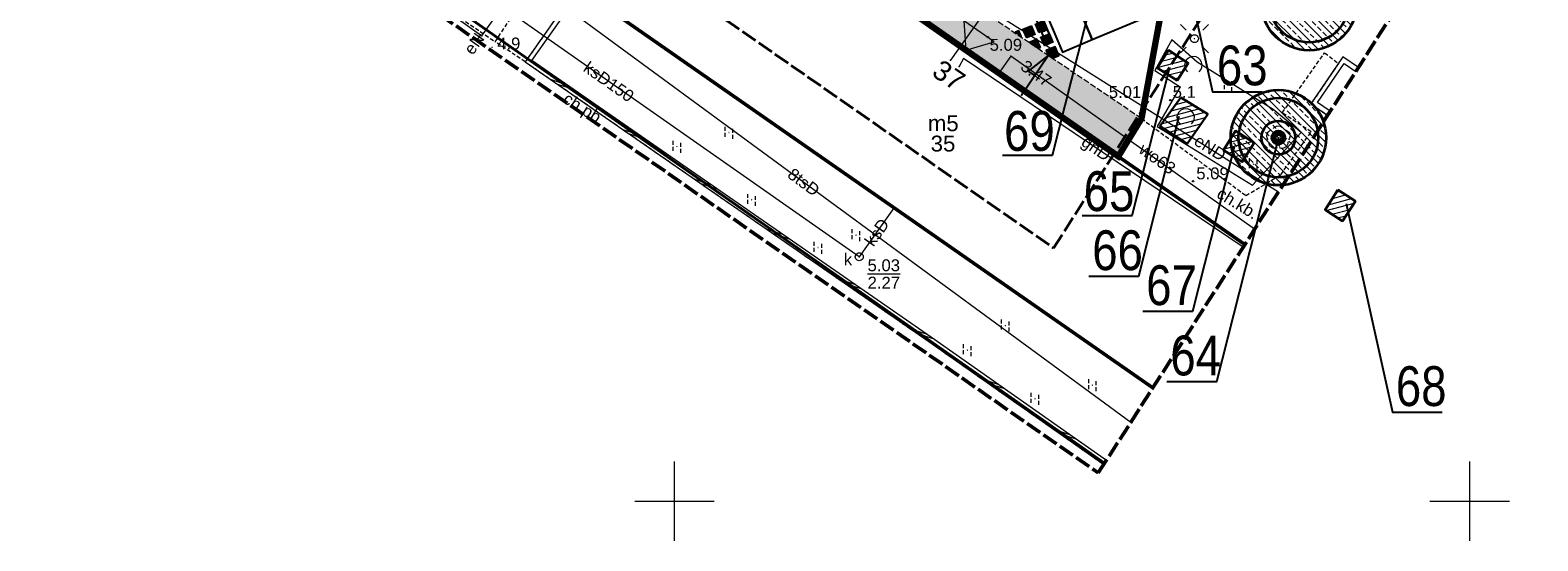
# Model space of a CAD drawing. Extents: x 5477758 to 5478333, y 5918235 to 5918502.
# Tile 22 of 130: x 5477859 to 5477954, y 5918298 to 5918330. Entities that reach past the tile are written whole.
import ezdxf
from ezdxf.enums import TextEntityAlignment as Align

# ---------------------------------------------------------------- set-up
doc = ezdxf.new("R2010")
doc.units = 0
doc.header["$LTSCALE"] = 0.25
doc.header["$PDSIZE"] = 0.75
for name, pattern in [('budynki akt$0$DASHED', [19.05, 12.7, -6.35]), ('L_0_06', [2, 1.5, -0.5]), ('PRZER1-1', [2, 1, -1]), ('PRZER2-1', [3, 2, -1]), ('PRZER4-1', [5, 4, -1]), ('tabelka$0$mapa PZT$0$xref$0$1753 Tchnologia.dwg$0${ Half Dash }', [0])]:
    doc.linetypes.add(name, pattern=pattern)
doc.layers.get('0').update_dxf_attribs({"linetype": 'CONTINUOUS', "lineweight": 13})
for name, color, linetype, lineweight in [('000_wejscia do budynków', 7, 'CONTINUOUS', 0), ('0_NAWIERZCHNIA UTWARDZONA_CHODNIK', 254, 'CONTINUOUS', 0), ('0_PROJEKTOWANE ZABAWKI', 7, 'CONTINUOUS', 0), ('A_GRANICA OPRACOWANIA', 7, 'CONTINUOUS', 0), ('FrameItemsLayer$', 7, 'CONTINUOUS', 0), ('GEPADR_O', 252, 'CONTINUOUS', 18), ('GESBZO', 252, 'CONTINUOUS', 50), ('GESBZO_O', 252, 'CONTINUOUS', 50), ('GESDZI', 30, 'CONTINUOUS', 35), ('GESUZY', 252, 'PRZER1-1', 18), ('GSPPRB', 252, 'CONTINUOUS', 20), ('GSPRDL', 252, 'CONTINUOUS', 18), ('GSPWPN', 252, 'CONTINUOUS', 13), ('GSPWPN_O', 252, 'CONTINUOUS', 13), ('GSSDSO', 252, 'CONTINUOUS', 18), ('GSSIIN', 252, 'CONTINUOUS', 18), ('GSSKOD', 252, 'PRZER2-1', 18), ('GSSKOD_O', 252, 'PRZER2-1', 18), ('GSSUTR', 252, 'PRZER2-1', 18), ('GULEPR', 252, 'CONTINUOUS', 18), ('GULEPR_O', 252, 'CONTINUOUS', 18), ('GULGPR', 252, 'CONTINUOUS', 18), ('GULGPR_O', 252, 'CONTINUOUS', 18), ('GULKPR', 252, 'CONTINUOUS', 18), ('GULKPR_O', 252, 'CONTINUOUS', 18), ('GULTPR', 252, 'CONTINUOUS', 18), ('GULTPR_O', 252, 'CONTINUOUS', 18), ('GULWPR', 252, 'CONTINUOUS', 18), ('GULWPR_O', 252, 'CONTINUOUS', 18), ('GUPELA', 252, 'CONTINUOUS', 18), ('GUPIWZ', 252, 'CONTINUOUS', 18), ('GUPIWZ_O', 252, 'CONTINUOUS', 18), ('GUPKSD', 252, 'CONTINUOUS', 18), ('GUPPRZ', 252, 'CONTINUOUS', 18), ('GUPPRZ_O', 252, 'CONTINUOUS', 18), ('krzyże', 252, 'CONTINUOUS', 13), ('OT_Rzedna', 252, 'CONTINUOUS', 18), ('pomiar', 252, 'CONTINUOUS', 18), ('wysokosci', 252, 'CONTINUOUS', 18), ('zakres', 252, 'PRZER4-1', 50), ('ZZ_deskowanie', 170, 'CONTINUOUS', 60), ('ZZ_ekran', 55, 'BATTING', 13), ('ZZ_grupa', 60, 'CONTINUOUS', 30), ('ZZ_grupa-krzewow-szraf', 60, 'CONTINUOUS', 13), ('ZZ_korona', 94, 'CONTINUOUS', 35), ('ZZ_nawadnianie', 150, 'CONTINUOUS', 9), ('ZZ_NSOD', 202, 'CONTINUOUS', 35), ('ZZ_numer-inwentaryzacyjny', 5, 'CONTINUOUS', 25), ('ZZ_SOD', 210, 'tabelka$0$mapa PZT$0$xref$0$1753 Tchnologia.dwg$0${ Half Dash }', 35), ('ZZ_średnica-pnia', 130, 'CONTINUOUS', 35)]:
    doc.layers.add(name, color=color, linetype=linetype, lineweight=lineweight)
doc.layers.add('0_PROJEKTOWANE SPADKI TERENU', color=7, linetype='CONTINUOUS')
doc.layers.add('ZZ_PROJ-obrys-rabaty', color=7, linetype='CONTINUOUS')
doc.layers.add('kołnierz', color=252, linetype='CONTINUOUS', lineweight=70, plot=False)
doc.styles.add('GEO-INFO', font='arial.ttf')
doc.styles.add('zielen', font='ARIALN.TTF', dxfattribs={"height": 2.5})
doc.linetypes.add('BATTING', pattern='A,0.00254,-2.54,[134,ltypeshp.shx,S=2.54,R=0,X=-2.54,Y=0],-5.08,[134,ltypeshp.shx,S=2.54,R=180,X=2.54,Y=0],-2.54', length=10.16254)
pattern_1 = [(194.933, (5477837.84446, 5918344.9947), (0.0818164, -0.3067773), [])]
pattern_2 = [(134.933, (5477837.84446, 5918344.9947), (-0.4495376, -0.4484874), []), (134.933, (5477837.845, 5918345.4437), (-0.4495376, -0.4484874), [0.3175, -0.15875])]

# ---------------------------------------------------------------- blocks, each defined once
blk = doc.blocks.new('POINT')
at = {"color": 0}
blk.add_point((0, 0), dxfattribs=at)
blk = doc.blocks.new('ODTN_2')
at = {"color": 0}
for points in [[(-1.5, -0.5), (0.5, 0.5)], [(-0.5, -0.5), (1.5, 0.5)]]:
    blk.add_lwpolyline(points, dxfattribs=at)
blk = doc.blocks.new('OKRAG_PELNY')
at = {"color": 0}
blk.add_lwpolyline([(0, 0.5), (0.12941, 0.482963), (0.25, 0.433013), (0.353553, 0.353553), (0.433013, 0.25), (0.482963, 0.12941), (0.5, 0), (0.482963, -0.12941), (0.433013, -0.25), (0.353553, -0.353553), (0.25, -0.433013), (0.12941, -0.482963), (0, -0.5), (-0.12941, -0.482963), (-0.25, -0.433013), (-0.353553, -0.353553), (-0.433013, -0.25), (-0.482963, -0.12941), (-0.5, 0), (-0.482963, 0.12941), (-0.433013, 0.25), (-0.353553, 0.353553), (-0.25, 0.433013), (-0.12941, 0.482963)], close=True, dxfattribs=at)
blk = doc.blocks.new('KOLO')
blk.add_hatch(color=0).paths.add_polyline_path([(-0.5, 0), (-0.482963, -0.12941), (-0.433013, -0.25), (-0.353553, -0.353553), (-0.25, -0.433013), (-0.12941, -0.482963), (0, -0.5), (0.12941, -0.482963), (0.25, -0.433013), (0.353553, -0.353553), (0.433013, -0.25), (0.482963, -0.12941), (0.5, 0), (0.482963, 0.12941), (0.433013, 0.25), (0.353553, 0.353553), (0.25, 0.433013), (0.12941, 0.482963), (0, 0.5), (-0.12941, 0.482963), (-0.25, 0.433013), (-0.353553, 0.353553), (-0.433013, 0.25), (-0.482963, 0.12941)])
blk = doc.blocks.new('SPTRW')
at = {"color": 0}
for points in [[(-0.51332, 0.7233), (-0.51332, -0.7767)], [(0.48668, -0.7767), (0.48668, 0.7233)]]:
    blk.add_lwpolyline(points, dxfattribs=at)
blk = doc.blocks.new('SUEO')
blk.add_hatch(color=0).paths.add_polyline_path([(-0.002174, 0.089974), (0.023762, 0.086807), (0.042561, 0.0793), (0.060131, 0.066965), (0.076266, 0.047786), (0.086234, 0.025762), (0.089972, 0.002226), (0.088646, -0.015553), (0.081114, -0.038994), (0.066834, -0.060276), (0.049699, -0.075033), (0.027576, -0.085671), (0.004027, -0.08991), (-0.019639, -0.087831), (-0.040932, -0.080154), (-0.059082, -0.067892), (-0.073734, -0.051607), (-0.08374, -0.032979), (-0.089221, -0.011817), (-0.089063, 0.012951), (-0.082571, 0.035806), (-0.069528, 0.057148), (-0.048957, 0.075519), (-0.026898, 0.085887)])
at = {"color": 0}
for points in [[(-1.767767, 1.767767), (-1.06066, 1.06066)], [(1.767767, 1.767767), (1.06066, 1.06066)], [(-1.767767, -1.767767), (-1.06066, -1.06066)], [(1.767767, -1.767767), (1.06066, -1.06066)]]:
    blk.add_lwpolyline(points, dxfattribs=at)
blk = doc.blocks.new('OTRN')
at = {"linetype": 'Continuous', "lineweight": 13}
blk.add_hatch(color=0, dxfattribs=at).paths.add_polyline_path([(0, -0.09, 1), (0, 0.09, 1)])
at = {"color": 0, "linetype": 'Continuous', "lineweight": 13}
blk.add_circle((0, 0), 0.0906, dxfattribs=at)
blk = doc.blocks.new('OTZK_1')
at = {"color": 0, "linetype": 'Continuous', "lineweight": 18}
blk.add_arc((0, 0), 1.1, 311.1859, 228.8141, dxfattribs=at)
blk = doc.blocks.new('SPDLP')
blk.add_hatch(color=0).paths.add_polyline_path([(0, -0.09), (0.027812, -0.085595), (0.052901, -0.072812), (0.072812, -0.052901), (0.085595, -0.027812), (0.09, 0), (0.085595, 0.027812), (0.072812, 0.052901), (0.052901, 0.072812), (0.027812, 0.085595), (0, 0.09), (-0.027812, 0.085595), (-0.052901, 0.072812), (-0.072812, 0.052901), (-0.085595, 0.027812), (-0.09, 0), (-0.085595, -0.027812), (-0.072812, -0.052901), (-0.052901, -0.072812), (-0.027812, -0.085595)])
at = {"color": 0}
for points in [[(-1.271938, -0.268652), (-1.40916, -0.048001), (-1.462858, 0.20623), (-1.426585, 0.463525), (-1.304695, 0.693003), (-1.11182, 0.867117), (-0.871109, 0.964971)], [(-0.648554, 1.126667), (-0.481106, 1.325358), (-0.255912, 1.454989), (0, 1.5), (0.255912, 1.454989), (0.481106, 1.325358), (0.648554, 1.126667)], [(0.871109, 0.964971), (1.11182, 0.867117), (1.304695, 0.693003), (1.426585, 0.463525), (1.462858, 0.20623), (1.40916, -0.048001), (1.271938, -0.268652)], [(-0.137547, -1.292703), (-0.389802, -1.355024), (-0.648184, -1.327532), (-0.881678, -1.213525), (-1.062258, -1.026689), (-1.168249, -0.78945), (-1.186929, -0.530282)], [(1.186929, -0.530282), (1.168249, -0.78945), (1.062258, -1.026689), (0.881678, -1.213525), (0.648184, -1.327532), (0.389802, -1.355024), (0.137547, -1.292703)]]:
    blk.add_lwpolyline(points, dxfattribs=at)
blk = doc.blocks.new('zw$2EFF')
at = {"lineweight": 18}
blk.add_hatch(color=256, dxfattribs=at).paths.add_polyline_path([(-0.771, 0.963), (0, 0), (0.77, 0.963)])
blk.add_lwpolyline([(-0.771, 0.963), (0.77, 0.963), (0, 0), (-0.771, 0.963)], dxfattribs=at)
blk = doc.blocks.new('zw$76AF')
at = {"color": 0}
for p, q in [((-227.1, 43.6), (-226.7, 43.2)), ((-227.1, 43.6), (-227.1, -2.4)), ((-226.7, 43.2), (-227.1, 43.6)), ((-50.9, 43.6), (-227.1, 43.6)), ((-222.5, 39), (-226.7, 43.2)), ((-226.7, 43.2), (-222.5, 39)), ((-226.7, -2), (-222.5, 2.2)), ((-222.5, 2.2), (-226.7, -2)), ((-222.5, 39), (-222.2, 38.7)), ((-222.2, 38.7), (-222.5, 39)), ((-222.2, 2.5), (-222.5, 2.2)), ((-222.5, 2.2), (-222.2, 2.5)), ((-222.2, 40.6), (-222.2, 28)), ((-222.2, 28), (-222.2, 21.7)), ((-222.2, 6.9), (-222.2, 21.7)), ((-222.2, 6.9), (-222.2, 0.6)), ((-220, 40.6), (-220, 41.4)), ((-214, 41.4), (-220, 41.4)), ((-220, 28), (-220, 40.6)), ((-214, 39.8), (-220, 39.8)), ((-214, 38.6), (-220, 38.6)), ((-220, 21.7), (-220, 28)), ((-220, 6.9), (-220, 21.7)), ((-220, 0.6), (-220, 6.9)), ((-220, 2.6), (-214, 2.6)), ((-214, 1.4), (-220, 1.4)), ((-220, -0.2), (-220, 0.6)), ((-214, 41.4), (-214, 40.6)), ((-214, 40.6), (-214, 28)), ((-214, 28), (-214, 21.7)), ((-214, 6.9), (-214, 21.7)), ((-214, 6.9), (-214, 0.6)), ((-214, 0.6), (-214, -0.2)), ((-211.8, 28), (-211.8, 40.6)), ((-170.2, 38.6), (-211.8, 38.6)), ((-211.8, 21.7), (-211.8, 28)), ((-211.8, 6.9), (-211.8, 21.7)), ((-211.8, 0.6), (-211.8, 6.9)), ((-211.8, 2.6), (-170.2, 2.6)), ((-170.2, 40.6), (-170.2, 28)), ((-170.2, 28), (-170.2, 21.7)), ((-170.2, 6.9), (-170.2, 21.7)), ((-170.2, 6.9), (-170.2, 0.6)), ((-168, 40.6), (-168, 41.4)), ((-162, 41.4), (-168, 41.4)), ((-168, 28), (-168, 40.6)), ((-162, 39.8), (-168, 39.8)), ((-162, 38.6), (-168, 38.6)), ((-168, 21.7), (-168, 28)), ((-168, 6.9), (-168, 21.7)), ((-168, 0.6), (-168, 6.9)), ((-168, 2.6), (-162, 2.6)), ((-162, 1.4), (-168, 1.4)), ((-168, -0.2), (-168, 0.6)), ((-162, 41.4), (-162, 40.6)), ((-162, 40.6), (-162, 28)), ((-162, 28), (-162, 21.7)), ((-162, 6.9), (-162, 21.7)), ((-162, 6.9), (-162, 0.6)), ((-162, 0.6), (-162, -0.2)), ((-159.8, 28), (-159.8, 40.6)), ((-118.2, 38.6), (-159.8, 38.6)), ((-159.8, 21.7), (-159.8, 28)), ((-159.8, 6.9), (-159.8, 21.7)), ((-159.8, 0.6), (-159.8, 6.9)), ((-159.8, 2.6), (-118.2, 2.6)), ((-118.2, 40.6), (-118.2, 28)), ((-118.2, 28), (-118.2, 21.7)), ((-118.2, 6.9), (-118.2, 21.7)), ((-118.2, 6.9), (-118.2, 0.6)), ((-116, 40.6), (-116, 41.4)), ((-110, 41.4), (-116, 41.4)), ((-116, 28), (-116, 40.6)), ((-110, 39.8), (-116, 39.8)), ((-110, 38.6), (-116, 38.6)), ((-116, 21.7), (-116, 28)), ((-116, 6.9), (-116, 21.7)), ((-116, 0.6), (-116, 6.9)), ((-116, 2.6), (-110, 2.6)), ((-110, 1.4), (-116, 1.4)), ((-116, -0.2), (-116, 0.6)), ((-110, 41.4), (-110, 40.6)), ((-110, 40.6), (-110, 28)), ((-110, 28), (-110, 21.7)), ((-110, 6.9), (-110, 21.7)), ((-110, 6.9), (-110, 0.6)), ((-110, 0.6), (-110, -0.2)), ((-107.8, 28), (-107.8, 40.6)), ((-66.2, 38.6), (-107.8, 38.6)), ((-107.8, 21.7), (-107.8, 28)), ((-107.8, 6.9), (-107.8, 21.7)), ((-107.8, 0.6), (-107.8, 6.9)), ((-107.8, 2.6), (-66.2, 2.6)), ((-66.2, 40.6), (-66.2, 28)), ((-66.2, 28), (-66.2, 21.7)), ((-66.2, 6.9), (-66.2, 21.7)), ((-66.2, 6.9), (-66.2, 0.6)), ((-64, 40.6), (-64, 41.4)), ((-58, 41.4), (-64, 41.4)), ((-64, 28), (-64, 40.6)), ((-58, 39.8), (-64, 39.8)), ((-58, 38.6), (-64, 38.6)), ((-64, 21.7), (-64, 28)), ((-64, 6.9), (-64, 21.7)), ((-64, 0.6), (-64, 6.9)), ((-64, 2.6), (-58, 2.6)), ((-58, 1.4), (-64, 1.4)), ((-64, -0.2), (-64, 0.6)), ((-58, 41.4), (-58, 40.6)), ((-58, 40.6), (-58, 28)), ((-58, 28), (-58, 21.7)), ((-58, 6.9), (-58, 21.7)), ((-58, 6.9), (-58, 0.6)), ((-58, 0.6), (-58, -0.2)), ((-55.8, 28), (-55.8, 40.6)), ((-55.8, 38.7), (-55.5, 39)), ((-55.5, 39), (-55.8, 38.7)), ((-55.8, 21.7), (-55.8, 28)), ((-55.8, 6.9), (-55.8, 21.7)), ((-55.8, 0.6), (-55.8, 6.9)), ((-55.5, 2.2), (-55.8, 2.5)), ((-55.8, 2.5), (-55.5, 2.2)), ((-51.3, 43.2), (-55.5, 39)), ((-55.5, 39), (-51.3, 43.2)), ((-55.5, 2.2), (-51.3, -2)), ((-51.3, -2), (-55.5, 2.2)), ((-51.3, 43.2), (-50.9, 43.6)), ((-50.9, 43.6), (-51.3, 43.2)), ((-50.9, -2.4), (-50.9, 43.6)), ((-226.7, -2), (-227.1, -2.4)), ((-227.1, -2.4), (-226.7, -2)), ((-227.1, -2.4), (-50.9, -2.4)), ((-214, -0.2), (-220, -0.2)), ((-162, -0.2), (-168, -0.2)), ((-110, -0.2), (-116, -0.2)), ((-58, -0.2), (-64, -0.2)), ((-50.9, -2.4), (-51.3, -2)), ((-51.3, -2), (-50.9, -2.4))]:
    blk.add_line(p, q, dxfattribs=at)
for centre in [(-224.6, 20.6), (-53.4, 20.6)]:
    blk.add_circle(centre, 1.6, dxfattribs=at)
for centre, start, end in [((-221.1, 40.6), 0, 180), ((-221.1, 28), 180, 0), ((-221.1, 0.6), 180, 0), ((-212.9, 40.6), 0, 180), ((-212.9, 28), 180, 0), ((-212.9, 0.6), 180, 0), ((-169.1, 40.6), 0, 180), ((-169.1, 28), 180, 0), ((-169.1, 0.6), 180, 0), ((-160.9, 40.6), 0, 180), ((-160.9, 28), 180, 0), ((-160.9, 0.6), 180, 0), ((-117.1, 40.6), 0, 180), ((-117.1, 28), 180, 0), ((-117.1, 0.6), 180, 0), ((-108.9, 40.6), 0, 180), ((-108.9, 28), 180, 0), ((-108.9, 0.6), 180, 0), ((-65.1, 40.6), 0, 180), ((-65.1, 28), 180, 0), ((-65.1, 0.6), 180, 0), ((-56.9, 40.6), 0, 180), ((-56.9, 28), 180, 0), ((-56.9, 0.6), 180, 0)]:
    blk.add_arc(centre, 1.1, start, end, dxfattribs=at)

msp = doc.modelspace()

# ---------------------------------------------------------------- hatches: boundary and pattern name
at = {"lineweight": 0}
for points in [[(5477923.224, 5918330.248), (5477923.457, 5918329.695), (5477922.904, 5918329.462), (5477922.671, 5918330.015)], [(5477921.435, 5918329.494), (5477921.451, 5918329.483), (5477921.688, 5918329.317), (5477921.806, 5918329.234), (5477921.657, 5918329.588)], [(5477922.44, 5918329.918), (5477922.673, 5918329.365), (5477922.121, 5918329.132), (5477921.888, 5918329.685)], [(5477923.573, 5918329.419), (5477923.806, 5918328.866), (5477923.254, 5918328.633), (5477923.02, 5918329.186)], [(5477922.306, 5918328.884), (5477922.887, 5918328.478), (5477923.023, 5918328.536), (5477922.79, 5918329.089)], [(5477923.757, 5918327.869), (5477924.156, 5918328.037), (5477923.923, 5918328.589), (5477923.37, 5918328.356), (5477923.5, 5918328.049)]]:
    msp.add_hatch(color=254, dxfattribs=at).paths.add_polyline_path(points)
at = {"layer": '0_NAWIERZCHNIA UTWARDZONA_CHODNIK', "transparency": 33554636}
msp.add_hatch(color=256, dxfattribs=at).paths.add_polyline_path([(5477908.466, 5918357.953), (5477910.48, 5918356.535), (5477909.862, 5918355.583), (5477905.988, 5918350.001), (5477901.191, 5918343.092), (5477908.476, 5918338.173), (5477917.75, 5918331.911), (5477921.163, 5918329.606), (5477926.69, 5918325.875), (5477929.362, 5918324.071), (5477927.905, 5918321.692), (5477920.079, 5918327.139), (5477908.934, 5918334.9), (5477901.4, 5918340.146), (5477899.789, 5918341.268), (5477896.501, 5918343.587), (5477896.259, 5918344.15), (5477895.011, 5918344.835), (5477894.38, 5918345.124), (5477893.823, 5918345.456), (5477893.278, 5918345.836), (5477892.005, 5918346.724), (5477892.445, 5918347.336), (5477895.358, 5918351.387), (5477898.133, 5918349.668), (5477900.686, 5918348.087), (5477901.03, 5918348.011), (5477901.353, 5918348.025), (5477901.759, 5918348.207), (5477903.132, 5918350.182), (5477904.814, 5918352.63), (5477908.466, 5918357.953)])
at = {"layer": 'ZZ_grupa-krzewow-szraf'}
h = msp.add_hatch(dxfattribs=at)
h.set_pattern_fill('ANSI31', color=256, scale=0.1, angle=90)
h.set_pattern_definition(pattern_1)
h.paths.add_polyline_path([(5477930.349, 5918327.267), (5477931.052, 5918328.363), (5477932.305, 5918327.559), (5477931.602, 5918326.464)])
h = msp.add_hatch(dxfattribs=at)
h.set_pattern_fill('ANSI31', color=256, scale=0.1, angle=90)
h.set_pattern_definition(pattern_1)
h.paths.add_polyline_path([(5477931.829, 5918325.387), (5477933.524, 5918324.349), (5477932.225, 5918322.484), (5477930.516, 5918323.586)])
h = msp.add_hatch(dxfattribs=at)
h.set_pattern_fill('ANSI31', color=256, scale=0.1, angle=90)
h.set_pattern_definition(pattern_1)
h.paths.add_polyline_path([(5477934.521, 5918322.077), (5477935.693, 5918321.342), (5477936.452, 5918322.551), (5477935.28, 5918323.286)])
h = msp.add_hatch(dxfattribs=at)
h.set_pattern_fill('ANSI31', color=256, scale=0.1, angle=90)
h.set_pattern_definition(pattern_1)
h.paths.add_polyline_path([(5477941.715, 5918319.575), (5477942.808, 5918318.868), (5477941.999, 5918317.619), (5477940.906, 5918318.326)])
at = {"layer": 'ZZ_nawadnianie', "ltscale": 0.15}
h = msp.add_hatch(dxfattribs=at)
h.set_pattern_fill('ANSI33', color=256, scale=0.1, angle=30)
h.set_pattern_definition(pattern_2)
edge = h.paths.add_edge_path()
edge.add_arc((5477939.903, 5918331.356), 3, 0, 360)
h = msp.add_hatch(dxfattribs=at)
h.set_pattern_fill('ANSI33', color=256, scale=0.1, angle=30)
h.set_pattern_definition(pattern_2)
edge = h.paths.add_edge_path()
edge.add_arc((5477937.969, 5918322.869), 3, 0, 360)

# ---------------------------------------------------------------- linework, layer by layer
for points in [[(5477923.224, 5918330.248), (5477923.457, 5918329.695), (5477922.904, 5918329.462), (5477922.671, 5918330.015), (5477923.224, 5918330.248)], [(5477922.44, 5918329.918), (5477922.673, 5918329.365), (5477922.121, 5918329.132), (5477921.888, 5918329.685), (5477922.44, 5918329.918)], [(5477923.573, 5918329.419), (5477923.806, 5918328.866), (5477923.254, 5918328.633), (5477923.02, 5918329.186), (5477923.573, 5918329.419)], [(5477922.79, 5918329.089), (5477922.306, 5918328.884), (5477922.887, 5918328.478), (5477923.023, 5918328.536), (5477922.789, 5918329.088)]]:
    msp.add_lwpolyline(points)
at = {"lineweight": -2}
for points in [[(5477921.688, 5918329.317), (5477921.806, 5918329.234), (5477921.657, 5918329.588), (5477921.435, 5918329.494), (5477921.451, 5918329.483), (5477921.688, 5918329.317)], [(5477923.757, 5918327.869), (5477924.156, 5918328.037), (5477923.923, 5918328.589), (5477923.37, 5918328.356), (5477923.5, 5918328.049), (5477923.757, 5918327.869)]]:
    msp.add_lwpolyline(points, dxfattribs=at)
at = {"color": 7, "linetype": 'Continuous', "lineweight": 13, "flags": 128}
for points in [[(5477900, 5918297.5), (5477900, 5918302.5)], [(5477897.5, 5918300), (5477902.5, 5918300)]]:
    msp.add_lwpolyline(points, dxfattribs=at)
at = {"layer": '0_PROJEKTOWANE SPADKI TERENU'}
msp.add_lwpolyline([(5477921.786, 5918325.523), (5477923.485, 5918328.039), (5477922.24, 5918327.047), (5477922.635, 5918326.78)], dxfattribs=at)
at = {"layer": 'A_GRANICA OPRACOWANIA', "color": 1, "linetype": 'budynki akt$0$DASHED', "ltscale": 0.1, "const_width": 0.4}
msp.add_lwpolyline([(5477902.984, 5918361.774), (5477916.9, 5918352.076), (5477917.564, 5918351.614), (5477920.33, 5918349.686), (5477925.008, 5918346.426), (5477927.636, 5918344.595), (5477927.224, 5918344.001), (5477929.613, 5918342.342), (5477930.353, 5918341.828), (5477931.84, 5918340.796), (5477932.36, 5918340.435), (5477932.052, 5918338.73), (5477931.779, 5918337.302), (5477931.203, 5918334.286), (5477930.468, 5918330.081), (5477929.362, 5918324.071), (5477927.904, 5918321.69), (5477892.005, 5918346.724), (5477902.984, 5918361.774)], dxfattribs=at)
at = {"layer": 'FrameItemsLayer$', "color": 7, "linetype": 'Continuous', "lineweight": 18}
for points in [[(5477950, 5918297.5), (5477950, 5918302.5)], [(5477947.5, 5918300), (5477952.5, 5918300)]]:
    msp.add_lwpolyline(points, dxfattribs=at)
at = {"layer": 'GESBZO', "linetype": 'Continuous', "lineweight": 50}
for points in [[(5477893.633, 5918332.514), (5477899.789, 5918341.268), (5477935.862, 5918316.151)], [(5477930.083, 5918307.137), (5477893.633, 5918332.514)]]:
    msp.add_lwpolyline(points, dxfattribs=at)
at = {"layer": 'GESDZI', "linetype": 'Continuous'}
for points in [[(5477927.041, 5918302.392), (5477865.49, 5918345.57), (5477899.13, 5918390.84), (5477901.96, 5918388.82), (5477916.33, 5918408.95), (5477922.92, 5918418.17), (5477913.96, 5918422.85), (5477897.73, 5918431.34), (5477895.359, 5918432.58)], [(5477972.897, 5918373.915), (5477916.33, 5918408.95), (5477901.96, 5918388.82), (5477899.13, 5918390.84), (5477865.49, 5918345.57), (5477927.041, 5918302.392)]]:
    msp.add_lwpolyline(points, dxfattribs=at)
at = {"layer": 'GESUZY', "linetype": 'PRZER1-1', "lineweight": 18, "ltscale": 0.5}
for points in [[(5477927.041, 5918302.392), (5477865.49, 5918345.57), (5477899.13, 5918390.84), (5477901.96, 5918388.82), (5477916.33, 5918408.95), (5477972.897, 5918373.915)], [(5477972.897, 5918373.915), (5477916.33, 5918408.95), (5477901.96, 5918388.82), (5477899.13, 5918390.84), (5477865.49, 5918345.57), (5477927.041, 5918302.392)]]:
    msp.add_lwpolyline(points, dxfattribs=at)
at = {"layer": 'GSPPRB', "linetype": 'Continuous', "lineweight": 20}
for p in [(5477887.81, 5918329.34), (5477887.89, 5918329.27), (5477917.343, 5918327.741), (5477917.892, 5918327.347), (5477920.376, 5918326.903), (5477913.802, 5918318.472)]:
    msp.add_point(p, dxfattribs=at)
at = {"layer": 'GSSDSO', "linetype": 'Continuous', "lineweight": 18}
for points in [[(5477893.905, 5918332.325), (5477890.614, 5918327.638), (5477915.986, 5918310.045), (5477926.989, 5918302.31)], [(5477927.151, 5918302.563), (5477916.158, 5918310.291), (5477891.033, 5918327.713), (5477894.15, 5918332.153), (5477893.905, 5918332.325)], [(5477943, 5918327.284), (5477942.027, 5918327.942), (5477940.015, 5918324.991), (5477941.068, 5918324.27)], [(5477941.23, 5918324.523), (5477940.432, 5918325.069), (5477942.107, 5918327.526), (5477942.838, 5918327.031)]]:
    msp.add_lwpolyline(points, dxfattribs=at)
at = {"layer": 'GSSIIN', "linetype": 'Continuous', "lineweight": 18}
msp.add_lwpolyline([(5477887.89, 5918329.27), (5477889.34, 5918331.3), (5477886.49, 5918333.34), (5477885.03, 5918331.3)], close=True, dxfattribs=at)
at = {"layer": 'GSSKOD', "linetype": 'PRZER2-1', "lineweight": 18, "ltscale": 0.5}
for points in [[(5477953.955, 5918344.371), (5477918.892, 5918368.876), (5477912.816, 5918360.152), (5477909.863, 5918355.582), (5477916.678, 5918350.56), (5477917.405, 5918351.474), (5477927.496, 5918344.442), (5477926.88, 5918343.51), (5477932.252, 5918339.779), (5477929.362, 5918324.071), (5477935.927, 5918319.225), (5477938.124, 5918320.534), (5477940.031, 5918323.232), (5477938.216, 5918324.426), (5477940.878, 5918328.21), (5477941.747, 5918327.531), (5477940.015, 5918324.991), (5477941.068, 5918324.27)], [(5477870.317, 5918349.4), (5477869.771, 5918348.801), (5477870.01, 5918348.68), (5477867.11, 5918344.52), (5477871.128, 5918341.686), (5477870.859, 5918341.3), (5477871.031, 5918341.085), (5477873.313, 5918339.863), (5477873.415, 5918339.581), (5477880.039, 5918334.837), (5477883.77, 5918332.299), (5477888.72, 5918328.897)], [(5477935.861, 5918316.15), (5477899.789, 5918341.268), (5477893.633, 5918332.514), (5477893.905, 5918332.325), (5477890.614, 5918327.638), (5477888.72, 5918328.897), (5477897.292, 5918341.743)], [(5477890.614, 5918327.638), (5477915.986, 5918310.045), (5477926.989, 5918302.31)]]:
    msp.add_lwpolyline(points, dxfattribs=at)
at = {"layer": 'GSSUTR', "linetype": 'PRZER2-1', "lineweight": 18, "ltscale": 0.5}
for points in [[(5477934.807, 5918326.187), (5477934.797, 5918326.167), (5477934.817, 5918326.167)], [(5477903.422, 5918323.201), (5477903.412, 5918323.181), (5477903.432, 5918323.181)], [(5477900.145, 5918322.314), (5477900.135, 5918322.294), (5477900.155, 5918322.294)], [(5477936.394, 5918321.222), (5477936.384, 5918321.202), (5477936.404, 5918321.202)], [(5477904.855, 5918318.969), (5477904.845, 5918318.949), (5477904.865, 5918318.949)], [(5477909.019, 5918315.966), (5477909.009, 5918315.946), (5477909.029, 5918315.946)], [(5477911.408, 5918316.751), (5477911.398, 5918316.731), (5477911.418, 5918316.731)], [(5477920.794, 5918311.074), (5477920.784, 5918311.054), (5477920.804, 5918311.054)], [(5477918.405, 5918309.526), (5477918.395, 5918309.506), (5477918.415, 5918309.506)], [(5477922.659, 5918306.455), (5477922.649, 5918306.435), (5477922.669, 5918306.435)], [(5477926.277, 5918307.319), (5477926.267, 5918307.299), (5477926.287, 5918307.299)]]:
    msp.add_lwpolyline(points, close=True, dxfattribs=at)
at = {"layer": 'GULEPR', "linetype": 'Continuous', "lineweight": 18}
for points in [[(5477937.976, 5918319.447), (5477919.661, 5918331.002), (5477917.343, 5918327.741)], [(5477887.81, 5918329.34), (5477887.564, 5918328.993)]]:
    msp.add_lwpolyline(points, dxfattribs=at)
at = {"layer": 'GULGPR', "linetype": 'Continuous', "lineweight": 18}
msp.add_lwpolyline([(5477935.744, 5918315.967), (5477918.174, 5918327.841), (5477917.892, 5918327.347)], dxfattribs=at)
at = {"layer": 'GULKPR', "linetype": 'Continuous', "lineweight": 18}
for points in [[(5477911.614, 5918315.37), (5477880.14, 5918337.42)], [(5477913.802, 5918318.472), (5477911.614, 5918315.37)]]:
    msp.add_lwpolyline(points, dxfattribs=at)
at = {"layer": 'GULTPR', "linetype": 'Continuous', "lineweight": 18}
msp.add_lwpolyline([(5477887.561, 5918335.178), (5477928.691, 5918304.966)], dxfattribs=at)
at = {"layer": 'GULWPR', "linetype": 'Continuous', "lineweight": 18}
msp.add_lwpolyline([(5477936.472, 5918317.101), (5477921.15, 5918327.99), (5477920.376, 5918326.903)], dxfattribs=at)
at = {"layer": 'GUPPRZ_O', "linetype": 'Continuous', "lineweight": 9, "flags": 128}
msp.add_lwpolyline([(5477912.139, 5918314.29), (5477914.178, 5918314.29)], dxfattribs=at)
at = {"layer": 'kołnierz', "linetype": 'PRZER4-1', "lineweight": 50}
msp.add_lwpolyline([(5477977.309, 5918380.798), (5477954.837, 5918395.479), (5477993.178, 5918463.057), (5477934.574, 5918496.308), (5477890.354, 5918424.446), (5477901.969, 5918417.467), (5477859.483, 5918348.301), (5477882.168, 5918332.75), (5477926.647, 5918301.778)], close=True, dxfattribs=at)
at = {"layer": 'krzyże', "linetype": 'Continuous', "lineweight": 13, "flags": 128}
for points in [[(5477900, 5918297.5), (5477900, 5918302.5)], [(5477897.5, 5918300), (5477902.5, 5918300)]]:
    msp.add_lwpolyline(points, dxfattribs=at)
at = {"layer": 'OT_Rzedna', "color": 7}
msp.add_point((5477919.709, 5918329.187), dxfattribs=at)
at = {"layer": 'pomiar', "linetype": 'L_0_06', "lineweight": 13, "flags": 128}
msp.add_lwpolyline([(5477929.362, 5918324.071), (5477901.191, 5918343.092), (5477909.863, 5918355.582)], dxfattribs=at)
at = {"layer": 'zakres', "linetype": 'PRZER4-1', "lineweight": 40}
msp.add_lwpolyline([(5477963.54, 5918377.848), (5477941.504, 5918392.244), (5477979.546, 5918459.295), (5477938.033, 5918482.848), (5477904.167, 5918427.813), (5477915.775, 5918420.837), (5477872.982, 5918351.171), (5477887.852, 5918340.978), (5477923.836, 5918315.921)], close=True, dxfattribs=at)
at = {"layer": 'ZZ_deskowanie', "linetype": 'Continuous', "ltscale": 0.1}
msp.add_circle((5477937.969, 5918322.869, 10.12), 0.367, dxfattribs=at)
at = {"layer": 'ZZ_ekran', "ltscale": 0.15, "elevation": 10.18}
msp.add_lwpolyline([(5477931.275, 5918329.011), (5477930.191, 5918327.094), (5477931.795, 5918326.066), (5477930.349, 5918323.563), (5477936.35, 5918319.887), (5477939.395, 5918323.192), (5477937.648, 5918324.641), (5477937.648, 5918324.641), (5477932.858, 5918327.626), (5477931.275, 5918329.011)], dxfattribs=at)
at = {"layer": 'ZZ_grupa'}
for points in [[(5477930.349, 5918327.267), (5477931.052, 5918328.363), (5477932.305, 5918327.559), (5477931.602, 5918326.464), (5477930.349, 5918327.267)], [(5477931.829, 5918325.387), (5477933.524, 5918324.349), (5477932.225, 5918322.484), (5477930.516, 5918323.586), (5477931.829, 5918325.387)], [(5477934.521, 5918322.077), (5477935.693, 5918321.342), (5477936.452, 5918322.551), (5477935.28, 5918323.286), (5477934.521, 5918322.077)], [(5477941.715, 5918319.575), (5477942.808, 5918318.868), (5477941.999, 5918317.619), (5477940.906, 5918318.326), (5477941.715, 5918319.575)]]:
    msp.add_lwpolyline(points, dxfattribs=at)
at = {"layer": 'ZZ_korona'}
for centre in [(5477939.903, 5918331.356, 10.12), (5477937.969, 5918322.869, 10.12)]:
    msp.add_circle(centre, 2.5, dxfattribs=at)
at = {"layer": 'ZZ_NSOD', "ltscale": 0.15}
msp.add_circle((5477937.969, 5918322.869, 10.12), 1.065, dxfattribs=at)
at = {"layer": 'ZZ_numer-inwentaryzacyjny'}
for points in [[(5477927.334, 5918335.915), (5477923.74, 5918321.737), (5477920.616, 5918321.737)], [(5477932.304, 5918332.675), (5477933.834, 5918325.752), (5477936.959, 5918325.752)], [(5477942.233, 5918318.729), (5477945.137, 5918305.588), (5477948.261, 5918305.588)]]:
    msp.add_lwpolyline(points, dxfattribs=at)
for points, elevation in [([(5477931.117, 5918327.289), (5477928.749, 5918317.947), (5477925.624, 5918317.947)], 10.12), ([(5477931.717, 5918324.19), (5477929.169, 5918314.137), (5477926.045, 5918314.137)], -0.16), ([(5477937.969, 5918322.869), (5477934.078, 5918307.513), (5477930.953, 5918307.513)], 10.12), ([(5477935.182, 5918322.271), (5477932.563, 5918311.937), (5477929.438, 5918311.937)], -0.16)]:
    msp.add_lwpolyline(points, dxfattribs=dict(at, elevation=elevation))
at = {"layer": 'ZZ_PROJ-obrys-rabaty'}
msp.add_line((5477924.324, 5918333.642), (5477926.267, 5918329.035), dxfattribs=at)
for points in [[(5477928.041, 5918335.208), (5477928.018, 5918335.262), (5477927.064, 5918333.741), (5477926.084, 5918334.384), (5477924.324, 5918333.642), (5477926.267, 5918329.035), (5477929.983, 5918330.602), (5477928.041, 5918335.208)], [(5477924.324, 5918333.642), (5477922.451, 5918332.853), (5477924.394, 5918328.245), (5477926.267, 5918329.035), (5477924.324, 5918333.642)]]:
    msp.add_lwpolyline(points, dxfattribs=at)
at = {"layer": 'ZZ_SOD', "ltscale": 0.15}
for centre in [(5477939.903, 5918331.356, 10.12), (5477937.969, 5918322.869, 10.12)]:
    msp.add_circle(centre, 3, dxfattribs=at)
at = {"layer": 'ZZ_średnica-pnia', "ltscale": 0.15}
msp.add_circle((5477937.969, 5918322.869, 10.12), 0.19, dxfattribs=at)

# ---------------------------------------------------------------- block references
at = {"layer": '000_wejscia do budynków', "lineweight": 0, "xscale": -1.5, "yscale": 1.5, "zscale": 1.5, "rotation": 325.048567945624}
msp.add_blockref('zw$2EFF', (5477918.313, 5918328.371), dxfattribs=at)
at = {"layer": '0_PROJEKTOWANE ZABAWKI', "xscale": 0.01, "yscale": 0.01, "zscale": 0.01, "rotation": 292.8629727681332}
msp.add_blockref('zw$76AF', (5477923.494, 5918328.496), dxfattribs=at)
at = {"layer": 'GSPRDL', "color": 96, "lineweight": 18, "true_color": 0x008000, "xscale": 0.5, "yscale": 0.5}
msp.add_blockref('SPDLP', (5477937.969, 5918322.869), dxfattribs=at)
at = {"layer": 'GSPWPN', "lineweight": 13, "xscale": 0.09, "yscale": 0.09}
msp.add_blockref('KOLO', (5477888.526, 5918328.552), dxfattribs=at)
at = {"layer": 'GSSDSO', "lineweight": 18, "xscale": 0.5}
for p, yscale, rotation in [((5477892.959, 5918326.194), 0.299999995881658, 145.2624963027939), ((5477897.479, 5918323.06), 0.299999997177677, 145.262496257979), ((5477901.999, 5918319.926), 0.299999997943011, 145.2624963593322), ((5477906.518, 5918316.792), 0.29999999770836, 145.262496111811), ((5477911.038, 5918313.658), 0.299999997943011, 145.2624963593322), ((5477915.558, 5918310.524), 0.299999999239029, 145.2624963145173), ((5477920.061, 5918307.364), 0.299999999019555, 144.8939241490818), ((5477924.56, 5918304.201), 0.299999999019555, 144.8939241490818)]:
    msp.add_blockref('ODTN_2', p, dxfattribs=dict(at, yscale=yscale, rotation=rotation))
at = {"layer": 'GSSUTR', "lineweight": 18, "xscale": 0.5, "yscale": 0.5}
for p in [(5477934.807, 5918326.177), (5477903.422, 5918323.191), (5477900.145, 5918322.304), (5477936.394, 5918321.212), (5477904.855, 5918318.959), (5477911.408, 5918316.741), (5477909.019, 5918315.956), (5477920.794, 5918311.064), (5477918.405, 5918309.516), (5477926.277, 5918307.309), (5477922.659, 5918306.445)]:
    msp.add_blockref('SPTRW', p, dxfattribs=at)
at = {"layer": 'GUPELA', "lineweight": 18, "xscale": 0.5, "yscale": 0.5}
for name, p in [('SUEO', (5477932.692, 5918329.094, 10.15)), ('OKRAG_PELNY', (5477932.692, 5918329.094, 10.16))]:
    msp.add_blockref(name, p, dxfattribs=at)
at = {"layer": 'GUPIWZ', "lineweight": 18, "xscale": 0.5, "yscale": 0.5}
msp.add_blockref('OKRAG_PELNY', (5477911.614, 5918315.37), dxfattribs=at)
at = {"layer": 'GUPKSD', "lineweight": 18, "xscale": 0.5, "yscale": 0.5}
msp.add_blockref('POINT', (5477911.614, 5918315.37), dxfattribs=at)
at = {"layer": 'GUPPRZ', "lineweight": 18}
for p in [(5477921.15, 5918327.99), (5477911.614, 5918315.37)]:
    msp.add_blockref('POINT', p, dxfattribs=at)
at = {"layer": 'OT_Rzedna', "color": 7, "linetype": 'Continuous', "xscale": 0.5, "yscale": 0.5, "zscale": 0.5}
for p in [(5477919.709, 5918329.187), (5477931.168, 5918325.229), (5477929.362, 5918324.071), (5477932.606, 5918320.126)]:
    msp.add_blockref('OTRN', p, dxfattribs=at)
at = {"layer": 'pomiar', "color": 96, "linetype": 'Continuous', "true_color": 0x008000, "xscale": 0.5, "yscale": 0.5, "zscale": 0.5}
for p in [(5477932.624, 5918327.423), (5477932.142, 5918324.14)]:
    msp.add_blockref('OTZK_1', p, dxfattribs=at)

# ---------------------------------------------------------------- texts
at = {"layer": 'GEPADR_O', "linetype": 'Continuous', "lineweight": 0, "style": 'GEO-INFO'}
msp.add_text('37', height=1.25, rotation=325.81, dxfattribs=at).set_placement((5477916.801, 5918327.852), align=Align.TOP_LEFT)
at = {"layer": 'GESBZO_O', "linetype": 'Continuous', "lineweight": 0, "style": 'GEO-INFO'}
msp.add_text('m5', height=1, dxfattribs=at).set_placement((5477917.867, 5918323.275), align=Align.RIGHT)
msp.add_text('35', height=1, dxfattribs=at).set_placement((5477916.881, 5918322.995), align=Align.TOP_CENTER)
at = {"layer": 'GSPWPN_O', "linetype": 'Continuous', "lineweight": 0, "style": 'GEO-INFO'}
msp.add_text('4.9', height=0.75, dxfattribs=at).set_placement((5477888.848, 5918328.413))
at = {"layer": 'GSSKOD_O', "linetype": 'Continuous', "lineweight": 0, "style": 'GEO-INFO'}
msp.add_text('ch.pb.', height=0.75, rotation=327.72435, dxfattribs=at).set_placement((5477894.327, 5918324.674), align=Align.MIDDLE_CENTER)
msp.add_text('ch.kb.', height=0.75, rotation=328.61977, dxfattribs=at).set_placement((5477935.417, 5918318.751), align=Align.MIDDLE)
at = {"layer": 'GULEPR_O', "linetype": 'Continuous', "lineweight": 0, "style": 'GEO-INFO'}
for s, rotation, p in [('eN', 54.66159, (5477887.394, 5918328.778)), ('eND', 327.75169, (5477933.678, 5918322.231))]:
    msp.add_text(s, height=0.75, rotation=rotation, dxfattribs=at).set_placement(p, align=Align.MIDDLE_CENTER)
at = {"layer": 'GULGPR_O', "linetype": 'Continuous', "lineweight": 0, "style": 'GEO-INFO'}
msp.add_text('gnD', height=0.75, rotation=325.94917, dxfattribs=at).set_placement((5477926.516, 5918322.198), align=Align.MIDDLE_CENTER)
at = {"layer": 'GULKPR_O', "linetype": 'Continuous', "lineweight": 0, "style": 'GEO-INFO'}
for s, rotation, p in [('ksD150', 324.98562, (5477895.877, 5918326.395)), ('ksD', 54.79996, (5477912.708, 5918316.921))]:
    msp.add_text(s, height=0.75, rotation=rotation, dxfattribs=at).set_placement(p, align=Align.MIDDLE)
at = {"layer": 'GULTPR_O', "linetype": 'Continuous', "lineweight": 0, "style": 'GEO-INFO'}
msp.add_text('8tsD', height=0.75, rotation=323.70144, dxfattribs=at).set_placement((5477908.126, 5918320.072), align=Align.MIDDLE_CENTER)
at = {"layer": 'GULWPR_O', "linetype": 'Continuous', "lineweight": 0, "style": 'GEO-INFO'}
msp.add_text('wo63', height=0.75, rotation=324.60078, dxfattribs=at).set_placement((5477930.363, 5918321.542), align=Align.MIDDLE_CENTER)
at = {"layer": 'GUPIWZ_O', "linetype": 'Continuous', "lineweight": 0, "style": 'GEO-INFO'}
msp.add_text('k', height=0.75, dxfattribs=at).set_placement((5477911.171, 5918314.832), align=Align.RIGHT)
at = {"layer": 'GUPPRZ_O', "linetype": 'Continuous', "lineweight": 0, "style": 'GEO-INFO'}
msp.add_text('3.47', height=0.75, rotation=324.7485, dxfattribs=at).set_placement((5477923.569, 5918326.324), align=Align.MIDDLE_RIGHT)
for s, p in [('5.03', (5477912.139, 5918314.463)), ('2.27', (5477912.139, 5918313.368))]:
    msp.add_text(s, height=0.75, dxfattribs=at).set_placement(p)
at = {"layer": 'pomiar', "color": 7, "style": 'GEO-INFO'}
msp.add_text('5.1', height=0.75, dxfattribs=at).set_placement((5477931.324, 5918326.123), align=Align.TOP_LEFT)
at = {"layer": 'wysokosci', "style": 'GEO-INFO'}
for s, p in [('5.09', (5477919.814, 5918329.083)), ('5.01', (5477927.306, 5918326.112)), ('5.09', (5477932.807, 5918320.995))]:
    msp.add_text(s, height=0.75, dxfattribs=at).set_placement(p, align=Align.TOP_LEFT)
at = {"layer": 'wysokosci', "color": 7, "style": 'GEO-INFO'}
for s, p in [('5.09', (5477919.814, 5918329.083)), ('5.01', (5477927.306, 5918326.112)), ('5.09', (5477932.807, 5918320.995))]:
    msp.add_text(s, height=0.75, dxfattribs=at).set_placement(p, align=Align.TOP_LEFT)
at = {"layer": 'ZZ_numer-inwentaryzacyjny', "linetype": 'Continuous', "char_height": 2.5, "width": 3.31586, "attachment_point": 1, "style": 'zielen'}
for s, insert in [('63', (5477934.102, 5918328.661, 10.12)), ('69', (5477920.722, 5918324.54)), ('65', (5477925.731, 5918320.75, 10.12)), ('66', (5477926.264, 5918317.034, -0.16)), ('67', (5477929.657, 5918314.834, -0.16)), ('64', (5477931.172, 5918310.41, 10.12)), ('68', (5477945.356, 5918308.485))]:
    msp.add_mtext(s, dxfattribs=dict(at, insert=insert))

doc.saveas('drawing.dxf')
